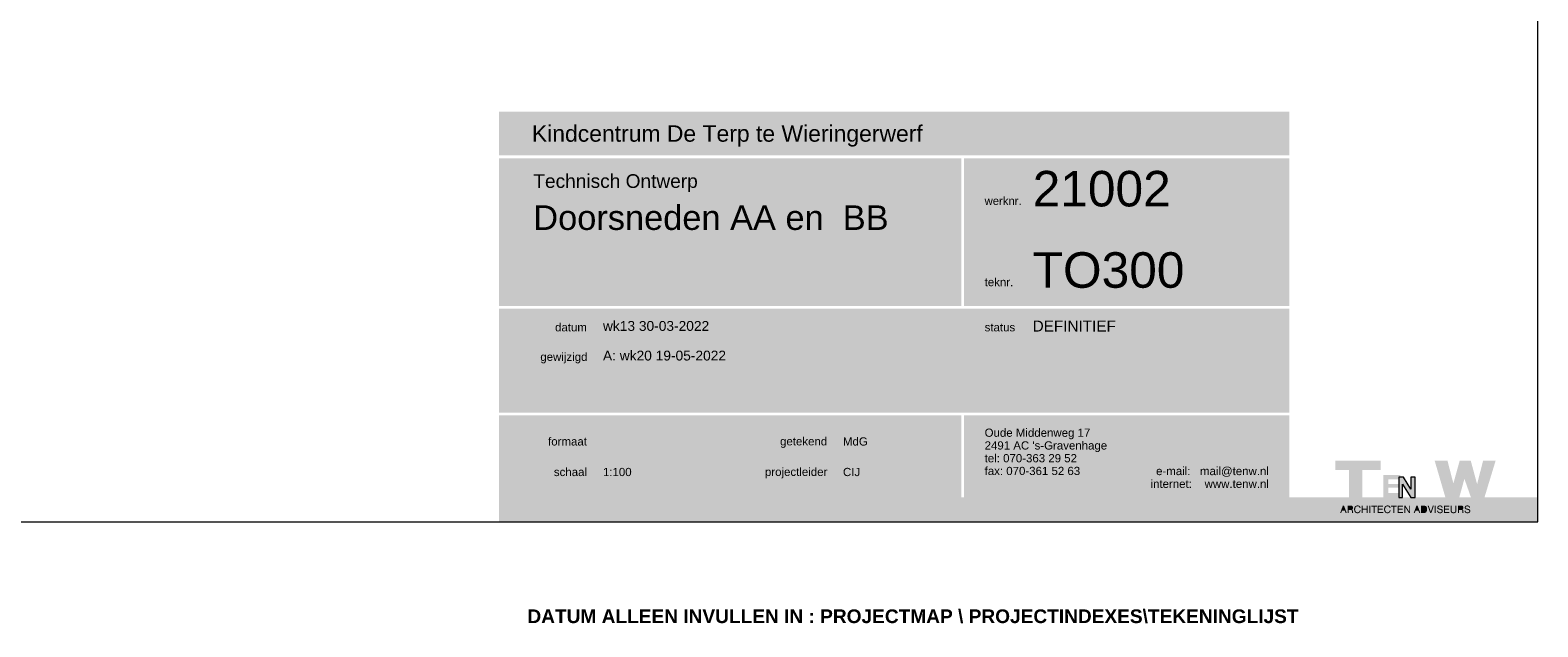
# Model space of a CAD drawing. Header units: millimetres. Extents: x 10 to 831, y -9 to 584.
# Tile 36 of 40: x 555 to 831, y -9 to 100. Entities that reach past the tile are written whole.
import ezdxf
from ezdxf.xclip import XClip

# ---------------------------------------------------------------- set-up
doc = ezdxf.new("R2010")
doc.units = ezdxf.units.MM
doc.header["$MEASUREMENT"] = 0
doc.header["$XCLIPFRAME"] = 0
for name, color, linetype in [('0 2D arcering', 7, 'Continuous'), ('0 Afdek-arcering', 7, 'Continuous'), ('Info -  SO_VO 2D arcering', 7, 'Continuous'), ('Info Algemeen', 7, 'Continuous')]:
    doc.layers.add(name, color=color, linetype=linetype)
doc.styles.add('GENERATED_STYLE_1', font='txt')
doc.styles.add('GENERATED_STYLE_2', font='txt')

# ---------------------------------------------------------------- blocks, each defined once
blk = doc.blocks.new('Drawing_1_1', base_point=(641, 0))
at = {"layer": '0 2D arcering', "linetype": 'Continuous', "lineweight": 0, "true_color": 0xe9ebeb}
for points in [[(641, 84.96), (641, 76.96), (785.56, 76.96), (785.56, 84.96)], [(641, 76.46), (641, 49.45), (725.56, 49.45), (725.56, 76.46)], [(726.06, 76.46), (726.06, 49.45), (785.56, 49.45), (785.56, 76.46)], [(641, 48.95), (641, 29.95), (785.56, 29.95), (785.56, 48.95)], [(641, 29.45), (641, 14.45), (725.56, 14.45), (725.56, 29.45)], [(726.06, 29.45), (726.06, 14.45), (785.56, 14.45), (785.56, 29.45)]]:
    blk.add_hatch(color=254, dxfattribs=at).paths.add_polyline_path(points)
at = {"layer": '0 2D arcering', "linetype": 'Continuous', "lineweight": 0, "true_color": 0x253355}
for points in [[(793.95, 19.48), (796.45, 19.48), (796.45, 14.44), (798.89, 14.44), (798.89, 19.48), (802.27, 19.48), (802.27, 21.14), (793.95, 21.14)], [(812.13, 21.14), (814.09, 14.44), (816.63, 14.44), (817.57, 17.84), (818.76, 14.45), (821.24, 14.45), (823.27, 21.13), (820.98, 21.13), (819.89, 16.87), (818.73, 21.15), (816.7, 21.14), (815.55, 16.99), (814.47, 21.15)]]:
    blk.add_hatch(color=169, dxfattribs=at).paths.add_polyline_path(points)
at = {"layer": '0 2D arcering', "linetype": 'Continuous', "lineweight": 0, "true_color": 0xd9db00}
for points in [[(805.84, 17.73), (805.84, 18.53), (802.71, 18.53), (802.71, 14.45), (805.84, 14.45), (805.84, 15.26), (803.66, 15.26), (803.66, 16.22), (805.84, 16.22), (805.84, 16.91), (803.66, 16.91), (803.66, 17.73)], [(807.76, 18.13), (807.77, 15.94), (806.4, 18.13), (805.59, 18.13), (805.59, 14.44), (806.26, 14.44), (806.26, 16.84), (807.76, 14.44), (808.58, 14.44), (808.58, 18.13)], [(795.65, 12.14), (795.44, 12.74), (795.23, 12.14)], [(796.69, 12.32), (796.79, 12.32), (796.87, 12.34), (796.93, 12.37), (796.97, 12.42), (796.99, 12.48), (797, 12.56), (796.99, 12.63), (796.97, 12.69), (796.94, 12.73), (796.88, 12.76), (796.8, 12.77), (796.69, 12.78), (796.37, 12.78), (796.37, 12.32)], [(808.9, 12.74), (808.69, 12.14), (809.11, 12.14)], [(809.84, 11.75), (810.15, 11.75), (810.25, 11.75), (810.33, 11.78), (810.4, 11.82), (810.46, 11.88), (810.51, 11.95), (810.54, 12.04), (810.56, 12.15), (810.56, 12.27), (810.56, 12.39), (810.54, 12.49), (810.51, 12.58), (810.46, 12.65), (810.4, 12.71), (810.33, 12.75), (810.25, 12.77), (810.15, 12.78), (809.84, 12.78)], [(816.89, 12.32), (816.99, 12.32), (817.07, 12.34), (817.13, 12.37), (817.17, 12.42), (817.19, 12.48), (817.2, 12.56), (817.19, 12.63), (817.17, 12.69), (817.13, 12.73), (817.08, 12.76), (817, 12.77), (816.89, 12.78), (816.57, 12.78), (816.57, 12.32)]]:
    blk.add_hatch(color=52, dxfattribs=at).paths.add_polyline_path(points)
h = blk.add_hatch(color=52, dxfattribs=at)
h.paths.add_polyline_path([(831, 14.45), (641, 14.45), (641, 10), (831, 10)])
h.paths.add_polyline_path([(795.03, 11.58), (794.84, 11.58), (795.34, 12.94), (795.54, 12.94), (796.05, 11.58), (795.85, 11.58), (795.71, 11.99), (795.17, 11.99)], flags=0)
h.paths.add_polyline_path([(796.38, 11.58), (796.19, 11.58), (796.19, 12.94), (796.72, 12.94), (796.8, 12.94), (796.86, 12.93), (796.91, 12.93), (796.97, 12.91), (797.02, 12.89), (797.07, 12.85), (797.11, 12.81), (797.15, 12.76), (797.17, 12.7), (797.19, 12.63), (797.19, 12.56), (797.19, 12.49), (797.17, 12.43), (797.15, 12.37), (797.11, 12.33), (797.06, 12.28), (797.01, 12.25), (797.07, 12.22), (797.12, 12.18), (797.14, 12.13), (797.15, 12.07), (797.16, 12), (797.18, 11.78), (797.18, 11.71), (797.19, 11.67), (797.21, 11.64), (797.24, 11.62), (797.24, 11.58), (797.02, 11.58), (797.01, 11.62), (797, 11.68), (796.99, 11.76), (796.98, 11.94), (796.97, 12.02), (796.95, 12.08), (796.92, 12.12), (796.87, 12.14), (796.79, 12.16), (796.68, 12.16), (796.38, 12.16)], flags=0)
h.paths.add_polyline_path([(797.39, 12.28), (797.4, 12.43), (797.44, 12.56), (797.49, 12.68), (797.56, 12.79), (797.66, 12.87), (797.76, 12.93), (797.89, 12.96), (798.02, 12.97), (798.13, 12.97), (798.23, 12.94), (798.32, 12.91), (798.4, 12.85), (798.47, 12.79), (798.52, 12.71), (798.55, 12.63), (798.57, 12.53), (798.39, 12.53), (798.37, 12.61), (798.32, 12.68), (798.27, 12.74), (798.2, 12.78), (798.11, 12.8), (798.02, 12.81), (797.92, 12.8), (797.83, 12.77), (797.76, 12.73), (797.7, 12.66), (797.65, 12.58), (797.61, 12.49), (797.59, 12.38), (797.58, 12.26), (797.59, 12.14), (797.61, 12.03), (797.65, 11.94), (797.7, 11.86), (797.76, 11.79), (797.84, 11.74), (797.92, 11.72), (798.01, 11.71), (798.12, 11.72), (798.21, 11.75), (798.29, 11.81), (798.35, 11.89), (798.39, 11.98), (798.4, 12.08), (798.58, 12.08), (798.57, 11.97), (798.53, 11.86), (798.48, 11.77), (798.41, 11.69), (798.33, 11.63), (798.23, 11.58), (798.12, 11.55), (798.01, 11.54), (797.87, 11.55), (797.75, 11.59), (797.65, 11.65), (797.56, 11.74), (797.5, 11.82), (797.45, 11.92), (797.42, 12.03), (797.4, 12.15)], flags=0)
h.paths.add_polyline_path([(798.8, 12.94), (798.98, 12.94), (798.98, 12.38), (799.69, 12.38), (799.69, 12.94), (799.87, 12.94), (799.87, 11.58), (799.69, 11.58), (799.69, 12.22), (798.98, 12.22), (798.98, 11.58), (798.8, 11.58)], flags=0)
h.paths.add_polyline_path([(800.16, 11.58), (800.16, 12.94), (800.34, 12.94), (800.34, 11.58)], flags=0)
h.paths.add_polyline_path([(800.52, 12.94), (801.56, 12.94), (801.56, 12.77), (801.13, 12.77), (801.13, 11.58), (800.95, 11.58), (800.95, 12.77), (800.52, 12.77)], flags=0)
h.paths.add_polyline_path([(801.73, 11.58), (801.73, 12.94), (802.7, 12.94), (802.7, 12.77), (801.91, 12.77), (801.91, 12.36), (802.64, 12.36), (802.64, 12.2), (801.91, 12.2), (801.91, 11.75), (802.71, 11.75), (802.71, 11.58)], flags=0)
h.paths.add_polyline_path([(802.88, 12.28), (802.89, 12.43), (802.92, 12.56), (802.97, 12.68), (803.05, 12.79), (803.14, 12.87), (803.25, 12.93), (803.37, 12.96), (803.51, 12.97), (803.62, 12.97), (803.72, 12.94), (803.81, 12.91), (803.88, 12.85), (803.95, 12.79), (804, 12.71), (804.04, 12.63), (804.05, 12.53), (803.87, 12.53), (803.85, 12.61), (803.81, 12.68), (803.75, 12.74), (803.68, 12.78), (803.6, 12.8), (803.5, 12.81), (803.4, 12.8), (803.32, 12.77), (803.24, 12.73), (803.18, 12.66), (803.13, 12.58), (803.09, 12.49), (803.07, 12.38), (803.07, 12.26), (803.07, 12.14), (803.1, 12.03), (803.13, 11.94), (803.18, 11.86), (803.25, 11.79), (803.32, 11.74), (803.41, 11.72), (803.5, 11.71), (803.6, 11.72), (803.69, 11.75), (803.77, 11.81), (803.83, 11.89), (803.87, 11.98), (803.89, 12.08), (804.06, 12.08), (804.05, 11.97), (804.02, 11.86), (803.96, 11.77), (803.89, 11.69), (803.81, 11.63), (803.71, 11.58), (803.61, 11.55), (803.49, 11.54), (803.35, 11.55), (803.23, 11.59), (803.13, 11.65), (803.04, 11.74), (802.98, 11.82), (802.94, 11.92), (802.9, 12.03), (802.88, 12.15)], flags=0)
h.paths.add_polyline_path([(804.15, 12.94), (805.19, 12.94), (805.19, 12.77), (804.77, 12.77), (804.77, 11.58), (804.58, 11.58), (804.58, 12.77), (804.15, 12.77)], flags=0)
h.paths.add_polyline_path([(805.36, 12.94), (806.33, 12.94), (806.33, 12.77), (805.55, 12.77), (805.55, 12.36), (806.27, 12.36), (806.27, 12.2), (805.55, 12.2), (805.55, 11.75), (806.35, 11.75), (806.35, 11.58), (805.36, 11.58)], flags=0)
h.paths.add_polyline_path([(806.57, 12.94), (806.77, 12.94), (807.4, 11.95), (807.42, 11.92), (807.44, 11.89), (807.47, 11.84), (807.47, 12.94), (807.64, 12.94), (807.64, 11.58), (807.44, 11.58), (806.79, 12.58), (806.77, 12.63), (806.74, 12.68), (806.74, 11.58), (806.57, 11.58)], flags=0)
h.paths.add_polyline_path([(808.29, 11.58), (808.8, 12.94), (809, 12.94), (809.51, 11.58), (809.31, 11.58), (809.16, 11.99), (808.63, 11.99), (808.48, 11.58)], flags=0)
h.paths.add_polyline_path([(810.16, 11.58), (809.65, 11.58), (809.65, 12.94), (810.17, 12.94), (810.3, 12.93), (810.42, 12.89), (810.52, 12.84), (810.6, 12.77), (810.67, 12.67), (810.72, 12.56), (810.74, 12.43), (810.75, 12.28), (810.74, 12.12), (810.71, 11.98), (810.67, 11.87), (810.6, 11.76), (810.51, 11.68), (810.41, 11.63), (810.29, 11.59)], flags=0)
h.paths.add_polyline_path([(811.32, 11.58), (810.84, 12.94), (811.03, 12.94), (811.42, 11.8), (811.8, 12.94), (811.99, 12.94), (811.51, 11.58)], flags=0)
h.paths.add_polyline_path([(812.33, 11.58), (812.15, 11.58), (812.15, 12.94), (812.33, 12.94)], flags=0)
h.paths.add_polyline_path([(812.57, 12.03), (812.75, 12.03), (812.76, 11.94), (812.79, 11.86), (812.85, 11.79), (812.92, 11.74), (813, 11.71), (813.1, 11.7), (813.2, 11.71), (813.28, 11.73), (813.35, 11.77), (813.4, 11.82), (813.43, 11.88), (813.44, 11.95), (813.42, 12.03), (813.35, 12.09), (813.25, 12.14), (813.1, 12.19), (813.07, 12.2), (812.94, 12.23), (812.84, 12.27), (812.76, 12.3), (812.7, 12.34), (812.65, 12.4), (812.62, 12.48), (812.61, 12.57), (812.62, 12.66), (812.65, 12.73), (812.69, 12.8), (812.75, 12.86), (812.82, 12.91), (812.9, 12.95), (812.99, 12.97), (813.1, 12.97), (813.21, 12.97), (813.3, 12.94), (813.38, 12.91), (813.45, 12.86), (813.51, 12.79), (813.55, 12.72), (813.57, 12.64), (813.58, 12.54), (813.41, 12.54), (813.39, 12.62), (813.36, 12.69), (813.31, 12.75), (813.25, 12.79), (813.18, 12.81), (813.09, 12.82), (813, 12.81), (812.93, 12.79), (812.87, 12.76), (812.83, 12.72), (812.8, 12.66), (812.79, 12.6), (812.81, 12.53), (812.87, 12.47), (812.98, 12.41), (813.12, 12.37), (813.17, 12.36), (813.2, 12.35), (813.22, 12.35), (813.35, 12.31), (813.45, 12.27), (813.51, 12.23), (813.56, 12.18), (813.59, 12.12), (813.62, 12.05), (813.62, 11.97), (813.61, 11.88), (813.59, 11.8), (813.54, 11.72), (813.48, 11.66), (813.41, 11.61), (813.32, 11.57), (813.22, 11.55), (813.1, 11.54), (812.99, 11.55), (812.88, 11.58), (812.79, 11.61), (812.72, 11.67), (812.66, 11.74), (812.61, 11.82), (812.58, 11.92)], flags=0)
h.paths.add_polyline_path([(813.85, 12.94), (814.82, 12.94), (814.82, 12.77), (814.03, 12.77), (814.03, 12.36), (814.76, 12.36), (814.76, 12.2), (814.03, 12.2), (814.03, 11.75), (814.84, 11.75), (814.84, 11.58), (813.85, 11.58)], flags=0)
h.paths.add_polyline_path([(815.05, 12.94), (815.24, 12.94), (815.24, 12.09), (815.25, 11.98), (815.27, 11.88), (815.32, 11.81), (815.39, 11.76), (815.47, 11.73), (815.58, 11.72), (815.69, 11.73), (815.78, 11.76), (815.84, 11.81), (815.89, 11.88), (815.92, 11.98), (815.93, 12.09), (815.93, 12.94), (816.11, 12.94), (816.11, 12.09), (816.11, 11.97), (816.08, 11.86), (816.04, 11.76), (815.97, 11.68), (815.9, 11.62), (815.8, 11.58), (815.69, 11.55), (815.56, 11.54), (815.44, 11.55), (815.34, 11.58), (815.25, 11.62), (815.18, 11.68), (815.12, 11.76), (815.08, 11.85), (815.06, 11.97), (815.05, 12.09)], flags=0)
h.paths.add_polyline_path([(816.39, 12.94), (816.92, 12.94), (817, 12.94), (817.06, 12.93), (817.11, 12.93), (817.16, 12.91), (817.22, 12.89), (817.27, 12.85), (817.31, 12.81), (817.35, 12.76), (817.37, 12.7), (817.39, 12.63), (817.39, 12.56), (817.39, 12.49), (817.37, 12.43), (817.34, 12.37), (817.31, 12.33), (817.26, 12.28), (817.2, 12.25), (817.27, 12.22), (817.32, 12.18), (817.34, 12.13), (817.35, 12.07), (817.36, 12), (817.37, 11.78), (817.38, 11.71), (817.39, 11.67), (817.41, 11.64), (817.44, 11.62), (817.44, 11.58), (817.22, 11.58), (817.21, 11.62), (817.2, 11.68), (817.19, 11.76), (817.18, 11.94), (817.17, 12.02), (817.15, 12.08), (817.12, 12.12), (817.07, 12.14), (816.99, 12.16), (816.87, 12.16), (816.57, 12.16), (816.57, 11.58), (816.39, 11.58)], flags=0)
h.paths.add_polyline_path([(817.59, 12.03), (817.77, 12.03), (817.78, 11.94), (817.81, 11.86), (817.86, 11.79), (817.93, 11.74), (818.02, 11.71), (818.12, 11.7), (818.22, 11.71), (818.3, 11.73), (818.37, 11.77), (818.42, 11.82), (818.45, 11.88), (818.46, 11.95), (818.44, 12.03), (818.37, 12.09), (818.27, 12.14), (818.12, 12.19), (818.09, 12.2), (817.96, 12.23), (817.86, 12.27), (817.78, 12.3), (817.72, 12.34), (817.67, 12.4), (817.64, 12.48), (817.63, 12.57), (817.64, 12.66), (817.66, 12.73), (817.71, 12.8), (817.76, 12.86), (817.84, 12.91), (817.92, 12.95), (818.01, 12.97), (818.12, 12.97), (818.22, 12.97), (818.32, 12.94), (818.4, 12.91), (818.47, 12.86), (818.53, 12.79), (818.57, 12.72), (818.59, 12.64), (818.6, 12.54), (818.42, 12.54), (818.41, 12.62), (818.38, 12.69), (818.33, 12.75), (818.27, 12.79), (818.19, 12.81), (818.11, 12.82), (818.02, 12.81), (817.95, 12.79), (817.89, 12.76), (817.84, 12.72), (817.82, 12.66), (817.81, 12.6), (817.83, 12.53), (817.89, 12.47), (818, 12.41), (818.14, 12.37), (818.19, 12.36), (818.22, 12.35), (818.24, 12.35), (818.37, 12.31), (818.47, 12.27), (818.53, 12.23), (818.58, 12.18), (818.61, 12.12), (818.63, 12.05), (818.64, 11.97), (818.63, 11.88), (818.61, 11.8), (818.56, 11.72), (818.5, 11.66), (818.42, 11.61), (818.34, 11.57), (818.23, 11.55), (818.12, 11.54), (818, 11.55), (817.9, 11.58), (817.81, 11.61), (817.74, 11.67), (817.68, 11.74), (817.63, 11.82), (817.6, 11.92)], flags=0)
at = {"layer": '0 Afdek-arcering', "linetype": 'Continuous', "lineweight": 0, "true_color": 0xffffff}
h = blk.add_hatch(color=7, dxfattribs=at)
h.paths.add_polyline_path([(794.84, 11.58), (795.03, 11.58), (795.17, 11.99), (795.71, 11.99), (795.85, 11.58), (796.05, 11.58), (795.54, 12.94), (795.34, 12.94)])
h.paths.add_polyline_path([(795.23, 12.14), (795.44, 12.74), (795.65, 12.14)], flags=0)
h = blk.add_hatch(color=7, dxfattribs=at)
h.paths.add_polyline_path([(796.19, 12.94), (796.19, 11.58), (796.38, 11.58), (796.38, 12.16), (796.68, 12.16), (796.79, 12.16), (796.87, 12.14), (796.92, 12.12), (796.95, 12.08), (796.97, 12.02), (796.98, 11.94), (796.99, 11.77), (797, 11.68), (797.01, 11.62), (797.02, 11.58), (797.24, 11.58), (797.24, 11.62), (797.21, 11.64), (797.19, 11.67), (797.18, 11.71), (797.18, 11.78), (797.16, 12), (797.15, 12.07), (797.14, 12.13), (797.12, 12.18), (797.07, 12.22), (797.01, 12.25), (797.06, 12.28), (797.11, 12.33), (797.15, 12.37), (797.17, 12.43), (797.19, 12.49), (797.19, 12.56), (797.19, 12.63), (797.17, 12.7), (797.15, 12.76), (797.11, 12.81), (797.07, 12.85), (797.02, 12.89), (796.97, 12.91), (796.91, 12.93), (796.86, 12.93), (796.8, 12.94), (796.72, 12.94)])
h.paths.add_polyline_path([(796.37, 12.78), (796.69, 12.78), (796.8, 12.77), (796.88, 12.76), (796.94, 12.73), (796.97, 12.69), (796.99, 12.63), (797, 12.56), (796.99, 12.48), (796.97, 12.42), (796.93, 12.37), (796.87, 12.34), (796.79, 12.32), (796.69, 12.32), (796.37, 12.32)], flags=0)
for points in [[(798.4, 12.08), (798.39, 11.98), (798.35, 11.89), (798.29, 11.81), (798.21, 11.75), (798.12, 11.72), (798.01, 11.71), (797.92, 11.72), (797.84, 11.74), (797.76, 11.79), (797.7, 11.86), (797.65, 11.94), (797.61, 12.03), (797.59, 12.14), (797.58, 12.26), (797.59, 12.38), (797.61, 12.49), (797.65, 12.58), (797.7, 12.66), (797.76, 12.73), (797.83, 12.77), (797.92, 12.8), (798.02, 12.81), (798.11, 12.8), (798.2, 12.78), (798.27, 12.74), (798.32, 12.68), (798.37, 12.61), (798.39, 12.53), (798.57, 12.53), (798.55, 12.63), (798.52, 12.71), (798.47, 12.79), (798.4, 12.85), (798.32, 12.91), (798.23, 12.94), (798.13, 12.97), (798.02, 12.97), (797.89, 12.96), (797.76, 12.93), (797.66, 12.87), (797.56, 12.79), (797.49, 12.68), (797.44, 12.56), (797.4, 12.43), (797.39, 12.28), (797.4, 12.15), (797.42, 12.03), (797.45, 11.92), (797.5, 11.82), (797.56, 11.74), (797.65, 11.65), (797.75, 11.59), (797.87, 11.55), (798.01, 11.54), (798.12, 11.55), (798.23, 11.58), (798.33, 11.63), (798.41, 11.69), (798.48, 11.77), (798.53, 11.86), (798.57, 11.97), (798.58, 12.08)], [(798.8, 11.58), (798.98, 11.58), (798.98, 12.22), (799.69, 12.22), (799.69, 11.58), (799.87, 11.58), (799.87, 12.94), (799.69, 12.94), (799.69, 12.38), (798.98, 12.38), (798.98, 12.94), (798.8, 12.94)], [(800.16, 11.58), (800.34, 11.58), (800.34, 12.94), (800.16, 12.94)], [(800.95, 11.58), (801.13, 11.58), (801.13, 12.77), (801.56, 12.77), (801.56, 12.94), (800.52, 12.94), (800.52, 12.77), (800.95, 12.77)], [(801.73, 11.58), (802.71, 11.58), (802.71, 11.75), (801.91, 11.75), (801.91, 12.2), (802.64, 12.2), (802.64, 12.36), (801.91, 12.36), (801.91, 12.77), (802.7, 12.77), (802.7, 12.94), (801.73, 12.94)], [(802.88, 12.28), (802.88, 12.15), (802.9, 12.03), (802.94, 11.92), (802.98, 11.82), (803.04, 11.74), (803.13, 11.65), (803.23, 11.59), (803.35, 11.55), (803.49, 11.54), (803.61, 11.55), (803.71, 11.58), (803.81, 11.63), (803.89, 11.69), (803.96, 11.77), (804.02, 11.86), (804.05, 11.97), (804.06, 12.08), (803.89, 12.08), (803.87, 11.98), (803.83, 11.89), (803.77, 11.81), (803.69, 11.75), (803.6, 11.72), (803.5, 11.71), (803.41, 11.72), (803.32, 11.74), (803.25, 11.79), (803.18, 11.86), (803.13, 11.94), (803.1, 12.03), (803.07, 12.14), (803.07, 12.26), (803.07, 12.38), (803.09, 12.49), (803.13, 12.58), (803.18, 12.66), (803.24, 12.73), (803.32, 12.77), (803.4, 12.8), (803.5, 12.81), (803.6, 12.8), (803.68, 12.78), (803.75, 12.74), (803.81, 12.68), (803.85, 12.61), (803.87, 12.53), (804.05, 12.53), (804.04, 12.63), (804, 12.71), (803.95, 12.79), (803.88, 12.85), (803.81, 12.91), (803.72, 12.94), (803.62, 12.97), (803.51, 12.97), (803.37, 12.96), (803.25, 12.93), (803.14, 12.87), (803.05, 12.79), (802.97, 12.68), (802.92, 12.56), (802.89, 12.43)], [(804.58, 11.58), (804.77, 11.58), (804.77, 12.77), (805.19, 12.77), (805.19, 12.94), (804.15, 12.94), (804.15, 12.77), (804.58, 12.77)], [(805.36, 11.58), (806.35, 11.58), (806.35, 11.75), (805.55, 11.75), (805.55, 12.2), (806.27, 12.2), (806.27, 12.36), (805.55, 12.36), (805.55, 12.77), (806.33, 12.77), (806.33, 12.94), (805.36, 12.94)], [(806.57, 11.58), (806.74, 11.58), (806.74, 12.68), (806.77, 12.63), (806.79, 12.58), (807.44, 11.58), (807.64, 11.58), (807.64, 12.94), (807.47, 12.94), (807.47, 11.84), (807.44, 11.89), (807.42, 11.92), (807.4, 11.95), (806.77, 12.94), (806.57, 12.94)], [(811.32, 11.58), (811.51, 11.58), (811.99, 12.94), (811.8, 12.94), (811.42, 11.8), (811.03, 12.94), (810.84, 12.94)], [(812.15, 11.58), (812.33, 11.58), (812.33, 12.94), (812.15, 12.94)], [(812.57, 12.03), (812.58, 11.92), (812.61, 11.82), (812.66, 11.74), (812.72, 11.67), (812.79, 11.61), (812.88, 11.58), (812.99, 11.55), (813.1, 11.54), (813.22, 11.55), (813.32, 11.57), (813.41, 11.61), (813.48, 11.66), (813.54, 11.72), (813.59, 11.8), (813.61, 11.88), (813.62, 11.97), (813.62, 12.05), (813.59, 12.12), (813.56, 12.18), (813.51, 12.23), (813.45, 12.27), (813.35, 12.31), (813.22, 12.35), (813.2, 12.35), (813.17, 12.36), (813.12, 12.37), (812.98, 12.41), (812.87, 12.47), (812.81, 12.53), (812.79, 12.6), (812.8, 12.66), (812.83, 12.72), (812.87, 12.76), (812.93, 12.79), (813, 12.81), (813.09, 12.82), (813.18, 12.81), (813.25, 12.79), (813.31, 12.75), (813.36, 12.69), (813.39, 12.62), (813.41, 12.54), (813.58, 12.54), (813.57, 12.64), (813.55, 12.72), (813.51, 12.79), (813.45, 12.86), (813.38, 12.91), (813.3, 12.94), (813.21, 12.97), (813.1, 12.97), (812.99, 12.97), (812.9, 12.95), (812.82, 12.91), (812.75, 12.86), (812.69, 12.8), (812.65, 12.73), (812.62, 12.66), (812.61, 12.57), (812.62, 12.48), (812.65, 12.4), (812.7, 12.34), (812.76, 12.3), (812.84, 12.27), (812.94, 12.23), (813.07, 12.2), (813.1, 12.19), (813.25, 12.14), (813.35, 12.09), (813.42, 12.03), (813.44, 11.95), (813.43, 11.88), (813.4, 11.82), (813.35, 11.77), (813.28, 11.73), (813.2, 11.71), (813.1, 11.7), (813, 11.71), (812.92, 11.74), (812.85, 11.79), (812.79, 11.86), (812.76, 11.94), (812.75, 12.03)], [(813.85, 11.58), (814.84, 11.58), (814.84, 11.75), (814.03, 11.75), (814.03, 12.2), (814.76, 12.2), (814.76, 12.36), (814.03, 12.36), (814.03, 12.77), (814.82, 12.77), (814.82, 12.94), (813.85, 12.94)], [(815.05, 12.09), (815.06, 11.97), (815.08, 11.85), (815.12, 11.76), (815.18, 11.68), (815.25, 11.62), (815.34, 11.58), (815.44, 11.55), (815.56, 11.54), (815.69, 11.55), (815.8, 11.58), (815.9, 11.62), (815.97, 11.68), (816.04, 11.76), (816.08, 11.86), (816.11, 11.97), (816.11, 12.09), (816.11, 12.94), (815.93, 12.94), (815.93, 12.09), (815.92, 11.98), (815.89, 11.88), (815.84, 11.81), (815.78, 11.76), (815.69, 11.73), (815.58, 11.72), (815.47, 11.73), (815.39, 11.76), (815.32, 11.81), (815.27, 11.88), (815.25, 11.98), (815.24, 12.09), (815.24, 12.94), (815.05, 12.94)], [(817.59, 12.03), (817.6, 11.92), (817.63, 11.82), (817.68, 11.74), (817.74, 11.67), (817.81, 11.61), (817.9, 11.58), (818, 11.55), (818.12, 11.54), (818.23, 11.55), (818.34, 11.57), (818.42, 11.61), (818.5, 11.66), (818.56, 11.72), (818.61, 11.8), (818.63, 11.88), (818.64, 11.97), (818.63, 12.05), (818.61, 12.12), (818.58, 12.18), (818.53, 12.23), (818.47, 12.27), (818.37, 12.31), (818.24, 12.35), (818.22, 12.35), (818.19, 12.36), (818.14, 12.37), (818, 12.41), (817.89, 12.47), (817.83, 12.53), (817.81, 12.6), (817.82, 12.66), (817.84, 12.72), (817.89, 12.76), (817.95, 12.79), (818.02, 12.81), (818.11, 12.82), (818.19, 12.81), (818.27, 12.79), (818.33, 12.75), (818.38, 12.69), (818.41, 12.62), (818.42, 12.54), (818.6, 12.54), (818.59, 12.64), (818.57, 12.72), (818.53, 12.79), (818.47, 12.86), (818.4, 12.91), (818.32, 12.94), (818.22, 12.97), (818.12, 12.97), (818.01, 12.97), (817.92, 12.95), (817.84, 12.91), (817.76, 12.86), (817.71, 12.8), (817.66, 12.73), (817.64, 12.66), (817.63, 12.57), (817.64, 12.48), (817.67, 12.4), (817.72, 12.34), (817.78, 12.3), (817.86, 12.27), (817.96, 12.23), (818.09, 12.2), (818.12, 12.19), (818.27, 12.14), (818.37, 12.09), (818.44, 12.03), (818.46, 11.95), (818.45, 11.88), (818.42, 11.82), (818.37, 11.77), (818.3, 11.73), (818.22, 11.71), (818.12, 11.7), (818.02, 11.71), (817.93, 11.74), (817.86, 11.79), (817.81, 11.86), (817.78, 11.94), (817.77, 12.03)]]:
    blk.add_hatch(color=7, dxfattribs=at).paths.add_polyline_path(points)
h = blk.add_hatch(color=7, dxfattribs=at)
h.paths.add_polyline_path([(808.29, 11.58), (808.48, 11.58), (808.63, 11.99), (809.16, 11.99), (809.31, 11.58), (809.51, 11.58), (809, 12.94), (808.8, 12.94)])
h.paths.add_polyline_path([(808.69, 12.14), (808.9, 12.74), (809.11, 12.14)], flags=0)
h = blk.add_hatch(color=7, dxfattribs=at)
h.paths.add_polyline_path([(809.65, 11.58), (810.16, 11.58), (810.29, 11.59), (810.41, 11.63), (810.51, 11.68), (810.6, 11.76), (810.67, 11.87), (810.71, 11.98), (810.74, 12.12), (810.75, 12.28), (810.74, 12.43), (810.72, 12.56), (810.67, 12.67), (810.6, 12.77), (810.52, 12.84), (810.42, 12.89), (810.3, 12.93), (810.17, 12.94), (809.65, 12.94)])
h.paths.add_polyline_path([(810.15, 12.78), (810.25, 12.77), (810.33, 12.75), (810.4, 12.71), (810.46, 12.65), (810.51, 12.58), (810.54, 12.49), (810.56, 12.39), (810.56, 12.27), (810.56, 12.15), (810.54, 12.04), (810.51, 11.95), (810.46, 11.88), (810.4, 11.82), (810.33, 11.78), (810.25, 11.75), (810.15, 11.75), (809.84, 11.75), (809.84, 12.78)], flags=0)
h = blk.add_hatch(color=7, dxfattribs=at)
h.paths.add_polyline_path([(816.39, 12.94), (816.39, 11.58), (816.57, 11.58), (816.57, 12.16), (816.87, 12.16), (816.99, 12.16), (817.07, 12.14), (817.12, 12.12), (817.15, 12.08), (817.17, 12.02), (817.18, 11.94), (817.19, 11.77), (817.2, 11.68), (817.21, 11.62), (817.22, 11.58), (817.44, 11.58), (817.44, 11.62), (817.41, 11.64), (817.39, 11.67), (817.38, 11.71), (817.37, 11.78), (817.36, 12), (817.35, 12.07), (817.34, 12.13), (817.32, 12.18), (817.27, 12.22), (817.2, 12.25), (817.26, 12.28), (817.31, 12.33), (817.34, 12.37), (817.37, 12.43), (817.39, 12.49), (817.39, 12.56), (817.39, 12.63), (817.37, 12.7), (817.35, 12.76), (817.31, 12.81), (817.27, 12.85), (817.22, 12.89), (817.16, 12.91), (817.11, 12.93), (817.06, 12.93), (817, 12.94), (816.92, 12.94)])
h.paths.add_polyline_path([(816.57, 12.78), (816.89, 12.78), (817, 12.77), (817.08, 12.76), (817.13, 12.73), (817.17, 12.69), (817.19, 12.63), (817.2, 12.56), (817.19, 12.48), (817.17, 12.42), (817.13, 12.37), (817.07, 12.34), (816.99, 12.32), (816.89, 12.32), (816.57, 12.32)], flags=0)
at = {"layer": 'Info -  SO_VO 2D arcering', "linetype": 'Continuous', "lineweight": 0, "true_color": 0xe9ebeb}
blk.add_hatch(color=254, dxfattribs=at).paths.add_polyline_path([(646.81, 57.02), (646.81, 49.9), (682.79, 49.9), (682.79, 57.02)])
at = {"color": 255, "linetype": 'Continuous', "lineweight": 0, "flags": 128}
blk.add_lwpolyline([(807.76, 18.13), (807.77, 15.94), (806.4, 18.13), (805.59, 18.13), (805.59, 14.44), (806.26, 14.44), (806.26, 16.84), (807.76, 14.44), (808.58, 14.44), (808.58, 18.13)], close=True, dxfattribs=at)
at = {"layer": 'Info Algemeen', "color": 2, "linetype": 'Continuous', "lineweight": 0, "style": 'GENERATED_STYLE_1'}
for s, insert, char_height, attachment_point in [('\\A1;{\\pql;\\fArial|b0|i0|c0|p38;Kindcentrum De Terp te Wieringerwerf}', (647, 82.48), 3, 1), ('\\A1;{\\pql;\\fArial|b0|i0|c0|p38;Technisch Ontwerp}', (647.26, 71.91), 2.5, 4), ('\\A1;{\\pql;\\fArial|b0|i0|c0|p38;21002}', (738.6, 67.55), 6.5, 7), ('\\A1;{\\pql;\\fArial|b0|i0|c0|p38;werknr.}', (729.81, 67.9), 1.477, 7), ('\\A1;{\\pql;\\fArial|b0|i0|c0|p38;Doorsneden AA en  BB}', (647.26, 67.85), 4.5, 1), ('\\A1;{\\pql;\\fArial|b0|i0|c0|p38;TO300}', (738.6, 52.68), 6.5, 7), ('\\A1;{\\pql;\\fArial|b0|i0|c0|p38;teknr.}', (729.81, 53.04), 1.5, 7), ('\\A1;{\\pql;\\fArial|b0|i0|c0|p38;datum}', (651.24, 44.78), 1.5, 7), ('\\A1;{\\pql;\\fArial|b0|i0|c0|p38; }', (660, 44.28), 1.5, 7), ('\\A1;{\\pql;\\fArial|b0|i0|c0|p38;status}', (729.81, 44.78), 1.5, 7), ('\\A1;{\\pql;\\fArial|b0|i0|c0|p38;DEFINITIEF}', (738.6, 45.77), 2, 4), ('\\A1;{\\pql;\\fArial|b0|i0|c0|p38;gewijzigd}', (648.54, 38.95), 1.5, 7), ('\\A1;{\\pql;\\fArial|b0|i0|c0|p38;formaat}', (649.96, 23.91), 1.5, 7), ('\\A1;{\\pql;\\fArial|b0|i0|c0|p38;getekend}', (692.39, 23.5), 1.5, 7), ('\\A1;{\\pql;\\fArial|b0|i0|c0|p38;MdG}', (703.9, 23.9), 1.5, 7), ('\\A1;{\\pql;\\fArial|b0|i0|c0|p38;schaal}', (651.02, 18.32), 1.5, 7), ('\\A1;{\\pql;\\fArial|b0|i0|c0|p38;1:100}', (660, 18.32), 1.5, 7), ('\\A1;{\\pql;\\fArial|b0|i0|c0|p38;projectleider}', (689.63, 17.92), 1.5, 7), ('\\A1;{\\pql;\\fArial|b0|i0|c0|p38;CIJ}', (703.9, 18.32), 1.5, 7)]:
    blk.add_mtext(s, dxfattribs=dict(at, insert=insert, char_height=char_height, attachment_point=attachment_point))
at = {"layer": 'Info Algemeen', "color": 9, "linetype": 'Continuous', "lineweight": 0, "insert": (729.81, 18.51), "char_height": 1.5, "attachment_point": 7, "line_spacing_factor": 0.932625, "style": 'GENERATED_STYLE_1'}
blk.add_mtext("\\A1;{\\pql;\\fArial|b0|i0|c0|p38;Oude Middenweg 17\\P\\pql;\\fArial|b0|i0|c0|p38;2491 AC 's-Gravenhage\\P\\pql;\\fArial|b0|i0|c0|p38;\\C2;tel: 070-363 29 52\\P\\pql;\\fArial|b0|i0|c0|p38;fax: 070-361 52 63}", dxfattribs=at)
at = {"layer": 'Info Algemeen', "color": 2, "linetype": 'Continuous', "lineweight": 0, "insert": (781.81, 16.16), "char_height": 1.5, "attachment_point": 9, "line_spacing_factor": 0.93321, "style": 'GENERATED_STYLE_1'}
blk.add_mtext('\\A1;{\\pqr;\\fArial|b0|i0|c0|p38;e-mail:   mail@tenw.nl\\P\\pqr;\\fArial|b0|i0|c0|p38;internet:    www.tenw.nl}', dxfattribs=at)

msp = doc.modelspace()

# ---------------------------------------------------------------- linework, layer by layer
at = {"color": 1, "linetype": 'Continuous', "lineweight": 0, "flags": 128}
msp.add_lwpolyline([(831, 10), (831, 584), (10, 584), (10, 10)], close=True, dxfattribs=at)

# ---------------------------------------------------------------- block references
at = {"color": 4, "linetype": 'Continuous', "lineweight": 0}
ref = msp.add_blockref('Drawing_1_1', (641, 0), dxfattribs=at)
XClip(ref).set_block_clipping_path([(641, 0), (841, 98.9618147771)])

# ---------------------------------------------------------------- texts
at = {"color": 2, "linetype": 'Continuous', "lineweight": 0, "char_height": 1.8, "attachment_point": 7, "style": 'GENERATED_STYLE_1'}
for s, insert in [('\\A1;{\\pql;\\fArial|b0|i0|c0|p38;wk13 30-03-2022}', (660, 44.87)), ('\\A1;{\\pql;\\fArial|b0|i0|c0|p38;A: wk20 19-05-2022  }', (660, 39.45))]:
    msp.add_mtext(s, dxfattribs=dict(at, insert=insert))
at = {"layer": 'Info Algemeen', "color": 2, "linetype": 'Continuous', "lineweight": 0, "insert": (646.18, -8.61), "char_height": 2.5, "attachment_point": 7, "style": 'GENERATED_STYLE_2'}
msp.add_mtext('\\A1;{\\pql;\\fArial|b1|i0|c0|p38;DATUM ALLEEN INVULLEN IN : PROJECTMAP \\\\ PROJECTINDEXES\\\\\\fArial|b1|i0|c0|p38;TEKENINGLIJST}', dxfattribs=at)

doc.saveas('drawing.dxf')
